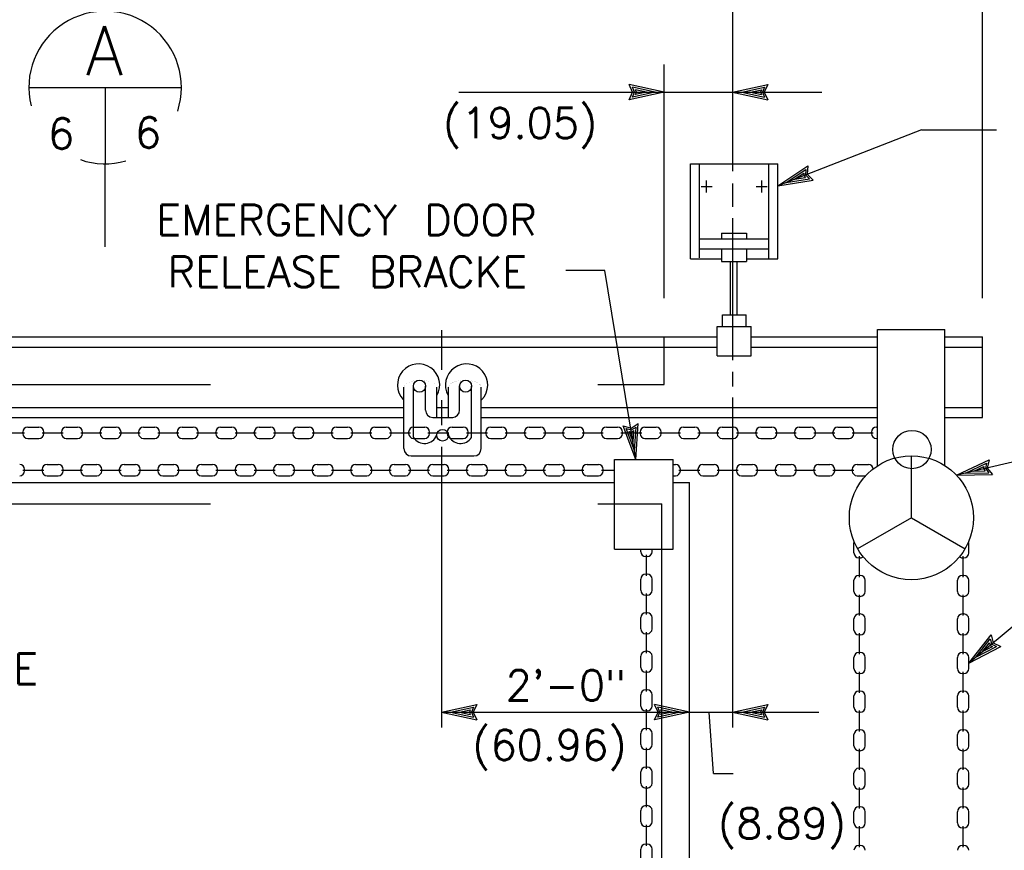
# Model space of a CAD drawing. Extents: x -23 to 2859, y -15 to 3983.
# Tile 9 of 50: x -8.28 to -4.25, y 8.09 to 11.5. Entities that reach past the tile are written whole.
import ezdxf
from ezdxf.enums import TextEntityAlignment as Align

# ---------------------------------------------------------------- set-up
doc = ezdxf.new("R2010")
doc.units = 0
doc.header["$LTSCALE"] = 25.4
doc.header["$MEASUREMENT"] = 0
doc.linetypes.add('HIDDEN2', pattern=[0.1875, 0.125, -0.0625])
doc.layers.get('0').update_dxf_attribs({"linetype": 'CONTINUOUS'})
doc.layers.add('PAN_RS', color=7, linetype='CONTINUOUS')
doc.layers.add('PAN_TS', color=7, linetype='CONTINUOUS')
doc.styles.add('TXT_SHX', font='txt.shx')

# ---------------------------------------------------------------- blocks, each defined once
blk = doc.blocks.new('LT3')
at = {"layer": 'PAN_TS', "color": 24, "linetype": 'CONTINUOUS'}
for p, q in [((0, 0), (-0.0015, 0.000325)), ((-0.00135, 0), (-0.0015, 0.000325)), ((0, 0), (-0.0015, -0.000325)), ((-0.0015, -0.000325), (-0.00135, 0)), ((-0.000387, 0), (-0.001362, 0.000212)), ((-0.001275, 0), (-0.001362, 0.000212)), ((-0.000387, 0), (-0.001362, -0.000212)), ((-0.001362, -0.000212), (-0.001275, 0)), ((-0.000763, 0), (-0.001225, 0.0001)), ((-0.001187, 0), (-0.001225, 0.0001)), ((-0.000763, 0), (-0.001225, -0.0001)), ((-0.001225, -0.0001), (-0.001187, 0))]:
    blk.add_line(p, q, dxfattribs=at)

msp = doc.modelspace()

# ---------------------------------------------------------------- linework, layer by layer
at = {"color": 7, "linetype": 'CONTINUOUS'}
for p, q in [((-5.8848, 10.4682), (-6.044, 10.4682)), ((-5.7573, 9.6949), (-5.8848, 10.4682))]:
    msp.add_line(p, q, dxfattribs=at)
at = {"layer": 'PAN_RS', "color": 7, "linetype": 'CONTINUOUS'}
for p, q in [((-8.2433, 11.2181), (-7.6193, 11.2181)), ((-7.9313, 11.2181), (-7.9313, 10.9061)), ((-7.9313, 10.5661), (-7.9313, 10.9061))]:
    msp.add_line(p, q, dxfattribs=at)
for start, end in [(341.9698, 193.8121), (251.0405, 285.7467)]:
    msp.add_arc((-7.9313, 11.2181), 0.3125, start, end, dxfattribs=at)
at = {"layer": 'PAN_TS', "color": 7, "linetype": 'CONTINUOUS'}
for p, q in [((-5.3613, 12.1029), (-5.3613, 10.8759)), ((-4.3383, 10.3559), (-4.3383, 12.1029)), ((-5.6413, 10.3559), (-5.6413, 11.3129)), ((-6.4826, 11.1989), (-5.6413, 11.1989)), ((-5.6413, 11.1989), (-5.3613, 11.1989)), ((-5.3613, 11.1989), (-4.9963, 11.1989)), ((-4.5883, 11.0449), (-5.1763, 10.8159)), ((-4.5883, 11.0449), (-4.2803, 11.0449)), ((-5.5343, 10.5169), (-5.5343, 10.9049)), ((-5.5343, 10.9049), (-5.1763, 10.9049)), ((-5.4973, 10.5199), (-5.4973, 10.9049)), ((-5.2133, 10.5169), (-5.2133, 10.9049)), ((-5.1763, 10.5169), (-5.1763, 10.9049)), ((-5.4903, 10.8129), (-5.4453, 10.8129)), ((-5.4683, 10.7879), (-5.4683, 10.8369)), ((-5.3613, 10.8249), (-5.3613, 10.7299)), ((-5.2643, 10.8129), (-5.2193, 10.8129)), ((-5.2423, 10.7879), (-5.2423, 10.8369)), ((-5.3613, 10.6829), (-5.3613, 10.1009)), ((-5.4063, 10.6219), (-5.3043, 10.6219)), ((-5.4063, 10.6219), (-5.4063, 10.5989)), ((-5.3043, 10.6219), (-5.3043, 10.5989)), ((-5.4973, 10.5989), (-5.2133, 10.5989)), ((-5.4953, 10.5569), (-5.2133, 10.5569)), ((-5.4063, 10.5569), (-5.4063, 10.5059)), ((-5.3043, 10.5569), (-5.3043, 10.5059)), ((-5.5343, 10.5169), (-5.4063, 10.5169)), ((-5.4063, 10.5059), (-5.3043, 10.5059)), ((-5.3703, 10.2869), (-5.3703, 10.5059)), ((-5.3423, 10.2869), (-5.3423, 10.5059)), ((-5.3063, 10.5169), (-5.1763, 10.5169)), ((-5.4023, 10.2399), (-5.4023, 10.2869)), ((-5.4023, 10.2869), (-5.3053, 10.2869)), ((-5.3053, 10.2399), (-5.3053, 10.2869)), ((-6.5533, 10.2239), (-6.5533, 10.0619)), ((-5.4253, 10.1189), (-5.4253, 10.2399)), ((-5.4253, 10.2399), (-5.2853, 10.2399)), ((-5.2853, 10.1189), (-5.2853, 10.2399)), ((-4.7683, 9.6659), (-4.7683, 10.2269)), ((-4.7683, 10.2269), (-4.4923, 10.2269)), ((-4.4923, 9.6699), (-4.4923, 10.2269)), ((-10.9253, 10.1969), (-5.4243, 10.1969)), ((-5.2853, 10.1969), (-4.7703, 10.1969)), ((-4.4903, 10.1969), (-4.3383, 10.1969)), ((-4.3383, 9.8659), (-4.3383, 10.1969)), ((-10.9253, 10.1549), (-5.4273, 10.1549)), ((-5.2873, 10.1549), (-4.7713, 10.1549)), ((-4.4903, 10.1549), (-4.3383, 10.1549)), ((-5.4253, 10.1189), (-5.2853, 10.1189)), ((-5.3613, 10.0529), (-5.3613, 9.9929)), ((-6.7073, 9.7389), (-6.7073, 9.9909)), ((-6.6683, 9.7849), (-6.6683, 9.9949)), ((-6.6193, 9.8969), (-6.6193, 9.9949)), ((-6.5733, 9.8669), (-6.5733, 9.9909)), ((-6.5253, 9.8669), (-6.5253, 9.9909)), ((-6.4793, 9.8969), (-6.4793, 9.9949)), ((-6.4303, 9.7849), (-6.4303, 9.9949)), ((-6.3913, 9.7389), (-6.3913, 9.9909)), ((-6.7103, 9.9399), (-6.7073, 9.9379)), ((-6.5533, 9.9369), (-6.5533, 9.8349)), ((-6.3883, 9.9399), (-6.3913, 9.9379)), ((-5.3613, 9.9489), (-5.3613, 8.5969)), ((-9.7473, 9.9079), (-6.7083, 9.9079)), ((-6.5733, 9.9079), (-6.5253, 9.9079)), ((-6.3883, 9.9079), (-4.7703, 9.9079)), ((-4.4903, 9.9079), (-4.3383, 9.9079)), ((-9.7473, 9.8659), (-6.7083, 9.8659)), ((-6.5893, 9.8669), (-6.5073, 9.8669)), ((-6.3913, 9.8659), (-4.7703, 9.8659)), ((-4.4953, 9.8659), (-4.3383, 9.8659)), ((-8.3473, 9.8039), (-8.2613, 9.8039)), ((-8.2683, 9.8009), (-8.2683, 9.8069)), ((-8.2483, 9.8269), (-8.2023, 9.8269)), ((-8.1893, 9.8039), (-8.1033, 9.8039)), ((-8.1823, 9.8009), (-8.1823, 9.8069)), ((-8.1103, 9.8009), (-8.1103, 9.8069)), ((-8.0903, 9.8269), (-8.0443, 9.8269)), ((-8.0313, 9.8039), (-7.9453, 9.8039)), ((-8.0243, 9.8009), (-8.0243, 9.8069)), ((-7.9523, 9.8009), (-7.9523, 9.8069)), ((-7.9323, 9.8269), (-7.8863, 9.8269)), ((-7.8733, 9.8039), (-7.7873, 9.8039)), ((-7.8663, 9.8009), (-7.8663, 9.8069)), ((-7.7943, 9.8009), (-7.7943, 9.8069)), ((-7.7743, 9.8269), (-7.7283, 9.8269)), ((-7.7153, 9.8039), (-7.6293, 9.8039)), ((-7.7083, 9.8009), (-7.7083, 9.8069)), ((-7.6363, 9.8009), (-7.6363, 9.8069)), ((-7.6163, 9.8269), (-7.5703, 9.8269)), ((-7.5573, 9.8039), (-7.4713, 9.8039)), ((-7.5503, 9.8009), (-7.5503, 9.8069)), ((-7.4783, 9.8009), (-7.4783, 9.8069)), ((-7.4583, 9.8269), (-7.4123, 9.8269)), ((-7.3993, 9.8039), (-7.3133, 9.8039)), ((-7.3923, 9.8009), (-7.3923, 9.8069)), ((-7.3203, 9.8009), (-7.3203, 9.8069)), ((-7.3003, 9.8269), (-7.2543, 9.8269)), ((-7.2413, 9.8039), (-7.1553, 9.8039)), ((-7.2343, 9.8009), (-7.2343, 9.8069)), ((-7.1623, 9.8009), (-7.1623, 9.8069)), ((-7.1423, 9.8269), (-7.0963, 9.8269)), ((-7.0833, 9.8039), (-6.9973, 9.8039)), ((-7.0763, 9.8009), (-7.0763, 9.8069)), ((-7.0043, 9.8009), (-7.0043, 9.8069)), ((-6.9843, 9.8269), (-6.9383, 9.8269)), ((-6.9253, 9.8039), (-6.8393, 9.8039)), ((-6.9183, 9.8009), (-6.9183, 9.8069)), ((-6.8463, 9.8009), (-6.8463, 9.8069)), ((-6.8263, 9.8269), (-6.7803, 9.8269)), ((-6.7673, 9.8039), (-6.6813, 9.8039)), ((-6.7603, 9.8009), (-6.7603, 9.8069)), ((-6.6883, 9.8009), (-6.6883, 9.8069)), ((-6.6683, 9.8269), (-6.6223, 9.8269)), ((-6.6093, 9.8039), (-6.5233, 9.8039)), ((-6.6023, 9.8009), (-6.6023, 9.8069)), ((-6.5303, 9.8009), (-6.5303, 9.8069)), ((-6.5103, 9.8269), (-6.4643, 9.8269)), ((-6.4513, 9.8039), (-6.3653, 9.8039)), ((-6.4443, 9.8009), (-6.4443, 9.8069)), ((-6.3723, 9.8009), (-6.3723, 9.8069)), ((-6.3523, 9.8269), (-6.3063, 9.8269)), ((-6.2933, 9.8039), (-6.2073, 9.8039)), ((-6.2863, 9.8009), (-6.2863, 9.8069)), ((-6.2143, 9.8009), (-6.2143, 9.8069)), ((-6.1943, 9.8269), (-6.1483, 9.8269)), ((-6.1353, 9.8039), (-6.0493, 9.8039)), ((-6.1283, 9.8009), (-6.1283, 9.8069)), ((-6.0563, 9.8009), (-6.0563, 9.8069)), ((-6.0363, 9.8269), (-5.9903, 9.8269)), ((-5.9773, 9.8039), (-5.8913, 9.8039)), ((-5.9703, 9.8009), (-5.9703, 9.8069)), ((-5.8983, 9.8009), (-5.8983, 9.8069)), ((-5.8783, 9.8269), (-5.8323, 9.8269)), ((-5.8193, 9.8039), (-5.7333, 9.8039)), ((-5.8123, 9.8009), (-5.8123, 9.8069)), ((-5.7403, 9.8009), (-5.7403, 9.8069)), ((-5.7203, 9.8269), (-5.6743, 9.8269)), ((-5.6613, 9.8039), (-5.5753, 9.8039)), ((-5.6543, 9.8009), (-5.6543, 9.8069)), ((-5.5823, 9.8009), (-5.5823, 9.8069)), ((-5.5623, 9.8269), (-5.5163, 9.8269)), ((-5.5033, 9.8039), (-5.4173, 9.8039)), ((-5.4963, 9.8009), (-5.4963, 9.8069)), ((-5.4243, 9.8009), (-5.4243, 9.8069)), ((-5.4043, 9.8269), (-5.3583, 9.8269)), ((-5.3453, 9.8039), (-5.2593, 9.8039)), ((-5.3383, 9.8009), (-5.3383, 9.8069)), ((-5.2663, 9.8009), (-5.2663, 9.8069)), ((-5.2463, 9.8269), (-5.2003, 9.8269)), ((-5.1873, 9.8039), (-5.1013, 9.8039)), ((-5.1803, 9.8009), (-5.1803, 9.8069)), ((-5.1083, 9.8009), (-5.1083, 9.8069)), ((-5.0883, 9.8269), (-5.0423, 9.8269)), ((-5.0293, 9.8039), (-4.9433, 9.8039)), ((-5.0223, 9.8009), (-5.0223, 9.8069)), ((-4.9503, 9.8009), (-4.9503, 9.8069)), ((-4.9303, 9.8269), (-4.8843, 9.8269)), ((-4.8713, 9.8039), (-4.7853, 9.8039)), ((-4.8643, 9.8009), (-4.8643, 9.8069)), ((-4.7923, 9.8009), (-4.7923, 9.8069)), ((-4.7723, 9.8269), (-4.7713, 9.8269)), ((-8.2483, 9.7809), (-8.2023, 9.7809)), ((-8.0903, 9.7809), (-8.0443, 9.7809)), ((-7.9323, 9.7809), (-7.8863, 9.7809)), ((-7.7743, 9.7809), (-7.7283, 9.7809)), ((-7.6163, 9.7809), (-7.5703, 9.7809)), ((-7.4583, 9.7809), (-7.4123, 9.7809)), ((-7.3003, 9.7809), (-7.2543, 9.7809)), ((-7.1423, 9.7809), (-7.0963, 9.7809)), ((-6.9843, 9.7809), (-6.9383, 9.7809)), ((-6.8263, 9.7809), (-6.7803, 9.7809)), ((-6.6683, 9.7809), (-6.6223, 9.7809)), ((-6.5103, 9.7809), (-6.4643, 9.7809)), ((-6.3523, 9.7809), (-6.3063, 9.7809)), ((-6.1943, 9.7809), (-6.1483, 9.7809)), ((-6.0363, 9.7809), (-5.9903, 9.7809)), ((-5.8783, 9.7809), (-5.8323, 9.7809)), ((-5.7203, 9.7809), (-5.6743, 9.7809)), ((-5.5623, 9.7809), (-5.5163, 9.7809)), ((-5.4043, 9.7809), (-5.3583, 9.7809)), ((-5.2463, 9.7809), (-5.2003, 9.7809)), ((-5.0883, 9.7809), (-5.0423, 9.7809)), ((-4.9303, 9.7809), (-4.8843, 9.7809)), ((-4.7723, 9.7809), (-4.7703, 9.7809)), ((-6.5533, 9.7469), (-6.5533, 8.5969)), ((-6.6773, 9.7089), (-6.4213, 9.7089)), ((-5.8453, 9.3269), (-5.8453, 9.6949)), ((-5.8453, 9.6949), (-5.6043, 9.6949)), ((-5.6043, 9.3269), (-5.6043, 9.6949)), ((-4.6293, 9.4559), (-4.6293, 9.7099)), ((-4.1343, 9.7029), (-4.4443, 9.6299)), ((-8.2683, 9.6509), (-8.1823, 9.6509)), ((-8.2613, 9.6479), (-8.2613, 9.6539)), ((-8.1893, 9.6479), (-8.1893, 9.6539)), ((-8.1693, 9.6739), (-8.1233, 9.6739)), ((-8.1103, 9.6509), (-8.0243, 9.6509)), ((-8.1033, 9.6479), (-8.1033, 9.6539)), ((-8.0313, 9.6479), (-8.0313, 9.6539)), ((-8.0113, 9.6739), (-7.9653, 9.6739)), ((-7.9523, 9.6509), (-7.8663, 9.6509)), ((-7.9453, 9.6479), (-7.9453, 9.6539)), ((-7.8733, 9.6479), (-7.8733, 9.6539)), ((-7.8533, 9.6739), (-7.8073, 9.6739)), ((-7.7943, 9.6509), (-7.7083, 9.6509)), ((-7.7873, 9.6479), (-7.7873, 9.6539)), ((-7.7153, 9.6479), (-7.7153, 9.6539)), ((-7.6953, 9.6739), (-7.6493, 9.6739)), ((-7.6363, 9.6509), (-7.5503, 9.6509)), ((-7.6293, 9.6479), (-7.6293, 9.6539)), ((-7.5573, 9.6479), (-7.5573, 9.6539)), ((-7.5373, 9.6739), (-7.4913, 9.6739)), ((-7.4783, 9.6509), (-7.3923, 9.6509)), ((-7.4713, 9.6479), (-7.4713, 9.6539)), ((-7.3993, 9.6479), (-7.3993, 9.6539)), ((-7.3793, 9.6739), (-7.3333, 9.6739)), ((-7.3203, 9.6509), (-7.2343, 9.6509)), ((-7.3133, 9.6479), (-7.3133, 9.6539)), ((-7.2413, 9.6479), (-7.2413, 9.6539)), ((-7.2213, 9.6739), (-7.1753, 9.6739)), ((-7.1623, 9.6509), (-7.0763, 9.6509)), ((-7.1553, 9.6479), (-7.1553, 9.6539)), ((-7.0833, 9.6479), (-7.0833, 9.6539)), ((-7.0633, 9.6739), (-7.0173, 9.6739)), ((-7.0043, 9.6509), (-6.9183, 9.6509)), ((-6.9973, 9.6479), (-6.9973, 9.6539)), ((-6.9253, 9.6479), (-6.9253, 9.6539)), ((-6.9053, 9.6739), (-6.8593, 9.6739)), ((-6.8463, 9.6509), (-6.7603, 9.6509)), ((-6.8393, 9.6479), (-6.8393, 9.6539)), ((-6.7673, 9.6479), (-6.7673, 9.6539)), ((-6.7473, 9.6739), (-6.7013, 9.6739)), ((-6.6883, 9.6509), (-6.6023, 9.6509)), ((-6.6813, 9.6479), (-6.6813, 9.6539)), ((-6.6093, 9.6479), (-6.6093, 9.6539)), ((-6.5893, 9.6739), (-6.5433, 9.6739)), ((-6.5303, 9.6509), (-6.4443, 9.6509)), ((-6.5233, 9.6479), (-6.5233, 9.6539)), ((-6.4513, 9.6479), (-6.4513, 9.6539)), ((-6.4313, 9.6739), (-6.3853, 9.6739)), ((-6.3723, 9.6509), (-6.2863, 9.6509)), ((-6.3653, 9.6479), (-6.3653, 9.6539)), ((-6.2933, 9.6479), (-6.2933, 9.6539)), ((-6.2733, 9.6739), (-6.2273, 9.6739)), ((-6.2143, 9.6509), (-6.1283, 9.6509)), ((-6.2073, 9.6479), (-6.2073, 9.6539)), ((-6.1353, 9.6479), (-6.1353, 9.6539)), ((-6.1153, 9.6739), (-6.0693, 9.6739)), ((-6.0563, 9.6509), (-5.9703, 9.6509)), ((-6.0493, 9.6479), (-6.0493, 9.6539)), ((-5.9773, 9.6479), (-5.9773, 9.6539)), ((-5.9573, 9.6739), (-5.9113, 9.6739)), ((-5.8983, 9.6509), (-5.8453, 9.6509)), ((-5.8913, 9.6479), (-5.8913, 9.6539)), ((-5.6053, 9.6739), (-5.5953, 9.6739)), ((-5.5823, 9.6509), (-5.4963, 9.6509)), ((-5.5753, 9.6479), (-5.5753, 9.6539)), ((-5.5033, 9.6479), (-5.5033, 9.6539)), ((-5.4833, 9.6739), (-5.4373, 9.6739)), ((-5.4243, 9.6509), (-5.3383, 9.6509)), ((-5.4173, 9.6479), (-5.4173, 9.6539)), ((-5.3453, 9.6479), (-5.3453, 9.6539)), ((-5.3253, 9.6739), (-5.2793, 9.6739)), ((-5.2663, 9.6509), (-5.1803, 9.6509)), ((-5.2593, 9.6479), (-5.2593, 9.6539)), ((-5.1873, 9.6479), (-5.1873, 9.6539)), ((-5.1673, 9.6739), (-5.1213, 9.6739)), ((-5.1083, 9.6509), (-5.0223, 9.6509)), ((-5.1013, 9.6479), (-5.1013, 9.6539)), ((-5.0293, 9.6479), (-5.0293, 9.6539)), ((-5.0093, 9.6739), (-4.9633, 9.6739)), ((-4.9503, 9.6509), (-4.8643, 9.6509)), ((-4.9433, 9.6479), (-4.9433, 9.6539)), ((-4.8713, 9.6479), (-4.8713, 9.6539)), ((-4.8513, 9.6739), (-4.8053, 9.6739)), ((-11.8633, 9.5999), (-5.8453, 9.5999)), ((-8.1693, 9.6279), (-8.1233, 9.6279)), ((-8.0113, 9.6279), (-7.9653, 9.6279)), ((-7.8533, 9.6279), (-7.8073, 9.6279)), ((-7.6953, 9.6279), (-7.6493, 9.6279)), ((-7.5373, 9.6279), (-7.4913, 9.6279)), ((-7.3793, 9.6279), (-7.3333, 9.6279)), ((-7.2213, 9.6279), (-7.1753, 9.6279)), ((-7.0633, 9.6279), (-7.0173, 9.6279)), ((-6.9053, 9.6279), (-6.8593, 9.6279)), ((-6.7473, 9.6279), (-6.7013, 9.6279)), ((-6.5893, 9.6279), (-6.5433, 9.6279)), ((-6.4313, 9.6279), (-6.3853, 9.6279)), ((-6.2733, 9.6279), (-6.2273, 9.6279)), ((-6.1153, 9.6279), (-6.0693, 9.6279)), ((-5.9573, 9.6279), (-5.9113, 9.6279)), ((-5.6053, 9.5999), (-5.5373, 9.5999)), ((-5.6033, 9.6279), (-5.5953, 9.6279)), ((-5.5373, 5.8329), (-5.5373, 9.5999)), ((-5.4833, 9.6279), (-5.4373, 9.6279)), ((-5.3253, 9.6279), (-5.2793, 9.6279)), ((-5.1673, 9.6279), (-5.1213, 9.6279)), ((-5.0093, 9.6279), (-4.9633, 9.6279)), ((-4.8513, 9.6279), (-4.8203, 9.6279)), ((-5.8463, 9.5129), (-5.6513, 9.5129)), ((-5.6513, 9.3269), (-5.6513, 9.5129)), ((-4.6293, 9.4559), (-4.8493, 9.3289)), ((-4.6293, 9.4559), (-4.4093, 9.3289)), ((-5.8453, 9.3269), (-5.6043, 9.3269)), ((-5.7373, 9.3169), (-5.7373, 9.3269)), ((-5.6913, 9.3169), (-5.6913, 9.3269)), ((-4.8643, 9.3119), (-4.8643, 9.3549)), ((-4.3943, 9.3119), (-4.3943, 9.3549)), ((-5.7113, 9.2969), (-5.7173, 9.2969)), ((-5.7143, 9.2179), (-5.7143, 9.3039)), ((-4.8383, 9.2919), (-4.8443, 9.2919)), ((-4.8413, 9.2129), (-4.8413, 9.2989)), ((-4.4203, 9.2919), (-4.4143, 9.2919)), ((-4.4173, 9.2129), (-4.4173, 9.2989)), ((-5.7373, 9.1589), (-5.7373, 9.2049)), ((-5.7113, 9.2249), (-5.7173, 9.2249)), ((-5.6913, 9.1589), (-5.6913, 9.2049)), ((-4.8643, 9.1539), (-4.8643, 9.1999)), ((-4.8383, 9.2199), (-4.8443, 9.2199)), ((-4.8183, 9.1539), (-4.8183, 9.1999)), ((-4.4403, 9.1539), (-4.4403, 9.1999)), ((-4.4203, 9.2199), (-4.4143, 9.2199)), ((-4.3943, 9.1539), (-4.3943, 9.1999)), ((-5.7113, 9.1389), (-5.7173, 9.1389)), ((-5.7143, 9.0599), (-5.7143, 9.1459)), ((-4.8383, 9.1339), (-4.8443, 9.1339)), ((-4.8413, 9.0549), (-4.8413, 9.1409)), ((-4.4203, 9.1339), (-4.4143, 9.1339)), ((-4.4173, 9.0549), (-4.4173, 9.1409)), ((-5.7373, 9.0009), (-5.7373, 9.0469)), ((-5.7113, 9.0669), (-5.7173, 9.0669)), ((-5.6913, 9.0009), (-5.6913, 9.0469)), ((-4.8643, 8.9959), (-4.8643, 9.0419)), ((-4.8383, 9.0619), (-4.8443, 9.0619)), ((-4.8183, 8.9959), (-4.8183, 9.0419)), ((-4.4403, 8.9959), (-4.4403, 9.0419)), ((-4.4203, 9.0619), (-4.4143, 9.0619)), ((-4.1683, 9.0469), (-4.3943, 8.8609)), ((-4.3943, 8.9959), (-4.3943, 9.0419)), ((-5.7113, 8.9809), (-5.7173, 8.9809)), ((-5.7143, 8.9019), (-5.7143, 8.9879)), ((-4.8383, 8.9759), (-4.8443, 8.9759)), ((-4.8413, 8.8969), (-4.8413, 8.9829)), ((-4.4203, 8.9759), (-4.4143, 8.9759)), ((-4.4173, 8.8969), (-4.4173, 8.9829)), ((-5.7373, 8.8429), (-5.7373, 8.8889)), ((-5.7113, 8.9089), (-5.7173, 8.9089)), ((-5.6913, 8.8429), (-5.6913, 8.8889)), ((-4.8643, 8.8379), (-4.8643, 8.8839)), ((-4.8383, 8.9039), (-4.8443, 8.9039)), ((-4.8183, 8.8379), (-4.8183, 8.8839)), ((-4.4403, 8.8379), (-4.4403, 8.8839)), ((-4.4203, 8.9039), (-4.4143, 8.9039)), ((-4.3943, 8.8379), (-4.3943, 8.8839)), ((-5.7113, 8.8229), (-5.7173, 8.8229)), ((-5.7143, 8.7439), (-5.7143, 8.8299)), ((-4.8383, 8.8179), (-4.8443, 8.8179)), ((-4.8413, 8.7389), (-4.8413, 8.8249)), ((-4.4203, 8.8179), (-4.4143, 8.8179)), ((-4.4173, 8.7389), (-4.4173, 8.8249)), ((-5.7113, 8.7509), (-5.7173, 8.7509)), ((-5.7373, 8.6849), (-5.7373, 8.7309)), ((-5.6913, 8.6849), (-5.6913, 8.7309)), ((-4.8643, 8.6799), (-4.8643, 8.7259)), ((-4.8383, 8.7459), (-4.8443, 8.7459)), ((-4.8183, 8.6799), (-4.8183, 8.7259)), ((-4.4403, 8.6799), (-4.4403, 8.7259)), ((-4.4203, 8.7459), (-4.4143, 8.7459)), ((-4.3943, 8.6799), (-4.3943, 8.7259)), ((-5.7143, 8.5859), (-5.7143, 8.6719)), ((-6.5533, 8.6599), (-5.5373, 8.6599)), ((-5.7113, 8.6649), (-5.7173, 8.6649)), ((-5.5373, 8.6599), (-5.3613, 8.6599)), ((-5.4403, 8.4079), (-5.4573, 8.6599)), ((-5.3613, 8.6599), (-5.0083, 8.6599)), ((-4.8383, 8.6599), (-4.8443, 8.6599)), ((-4.8413, 8.5809), (-4.8413, 8.6669)), ((-4.4203, 8.6599), (-4.4143, 8.6599)), ((-4.4173, 8.5809), (-4.4173, 8.6669)), ((-5.7113, 8.5929), (-5.7173, 8.5929)), ((-5.7373, 8.5269), (-5.7373, 8.5729)), ((-5.6913, 8.5269), (-5.6913, 8.5729)), ((-4.8643, 8.5219), (-4.8643, 8.5679)), ((-4.8383, 8.5879), (-4.8443, 8.5879)), ((-4.8183, 8.5219), (-4.8183, 8.5679)), ((-4.4403, 8.5219), (-4.4403, 8.5679)), ((-4.4203, 8.5879), (-4.4143, 8.5879)), ((-4.3943, 8.5219), (-4.3943, 8.5679)), ((-5.7143, 8.4279), (-5.7143, 8.5139)), ((-5.7113, 8.5069), (-5.7173, 8.5069)), ((-4.8383, 8.5019), (-4.8443, 8.5019)), ((-4.8413, 8.4229), (-4.8413, 8.5089)), ((-4.4203, 8.5019), (-4.4143, 8.5019)), ((-4.4173, 8.4229), (-4.4173, 8.5089)), ((-5.7113, 8.4349), (-5.7173, 8.4349)), ((-4.8383, 8.4299), (-4.8443, 8.4299)), ((-4.4203, 8.4299), (-4.4143, 8.4299)), ((-5.7373, 8.3689), (-5.7373, 8.4149)), ((-5.6913, 8.3689), (-5.6913, 8.4149)), ((-5.4403, 8.4079), (-5.3593, 8.4079)), ((-4.8643, 8.3639), (-4.8643, 8.4099)), ((-4.8183, 8.3639), (-4.8183, 8.4099)), ((-4.4403, 8.3639), (-4.4403, 8.4099)), ((-4.3943, 8.3639), (-4.3943, 8.4099)), ((-5.7113, 8.3489), (-5.7173, 8.3489)), ((-5.7143, 8.2699), (-5.7143, 8.3559)), ((-4.8413, 8.2649), (-4.8413, 8.3509)), ((-4.4173, 8.2649), (-4.4173, 8.3509)), ((-4.8383, 8.3439), (-4.8443, 8.3439)), ((-4.4203, 8.3439), (-4.4143, 8.3439)), ((-5.7113, 8.2769), (-5.7173, 8.2769)), ((-4.8383, 8.2719), (-4.8443, 8.2719)), ((-4.4203, 8.2719), (-4.4143, 8.2719)), ((-5.7373, 8.2109), (-5.7373, 8.2569)), ((-5.6913, 8.2109), (-5.6913, 8.2569)), ((-4.8643, 8.2059), (-4.8643, 8.2519)), ((-4.8183, 8.2059), (-4.8183, 8.2519)), ((-4.4403, 8.2059), (-4.4403, 8.2519)), ((-4.3943, 8.2059), (-4.3943, 8.2519)), ((-5.7113, 8.1909), (-5.7173, 8.1909)), ((-5.7143, 8.1119), (-5.7143, 8.1979)), ((-4.8413, 8.1069), (-4.8413, 8.1929)), ((-4.4173, 8.1069), (-4.4173, 8.1929)), ((-4.8383, 8.1859), (-4.8443, 8.1859)), ((-4.4203, 8.1859), (-4.4143, 8.1859)), ((-5.7113, 8.1189), (-5.7173, 8.1189)), ((-4.8383, 8.1139), (-4.8443, 8.1139)), ((-4.4203, 8.1139), (-4.4143, 8.1139)), ((-5.7373, 8.0529), (-5.7373, 8.0989)), ((-5.6913, 8.0529), (-5.6913, 8.0989))]:
    msp.add_line(p, q, dxfattribs=at)
at = {"layer": 'PAN_TS', "color": 7, "linetype": 'HIDDEN2'}
for p, q in [((-5.6413, 10.0019), (-5.6413, 10.1969)), ((-10.6753, 10.0019), (-5.6413, 10.0019)), ((-10.6753, 9.5129), (-5.8463, 9.5129)), ((-5.6513, 7.0099), (-5.6513, 9.3259))]:
    msp.add_line(p, q, dxfattribs=at)
at = {"layer": 'PAN_TS', "color": 7, "linetype": 'CONTINUOUS', "const_width": 0.00025}
for points in [[(-6.5733, 9.9909, 0.111343), (-6.5745, 9.9963, 0.084328), (-6.5784, 10.0016, 0.057817), (-6.5846, 10.0064, 0.040832), (-6.5929, 10.0107, 0.03094), (-6.603, 10.0142, 0.02527), (-6.6146, 10.0168, 0.022159), (-6.6272, 10.0184, 0.020774), (-6.6403, 10.0189, 0.020774), (-6.6533, 10.0184, 0.022159), (-6.6659, 10.0168, 0.02527), (-6.6775, 10.0142, 0.03094), (-6.6876, 10.0107, 0.040832), (-6.696, 10.0064, 0.057817), (-6.7022, 10.0016, 0.084328), (-6.706, 9.9963, 0.111343), (-6.7073, 9.9909, 0.111343)], [(-6.5253, 9.9909, -0.111343), (-6.524, 9.9963, -0.084328), (-6.5202, 10.0016, -0.057817), (-6.514, 10.0064, -0.040832), (-6.5056, 10.0107, -0.03094), (-6.4955, 10.0142, -0.02527), (-6.4839, 10.0168, -0.022159), (-6.4713, 10.0184, -0.020774), (-6.4583, 10.0189, -0.020774), (-6.4452, 10.0184, -0.022159), (-6.4326, 10.0168, -0.02527), (-6.421, 10.0142, -0.03094), (-6.4109, 10.0107, -0.040832), (-6.4026, 10.0064, -0.057817), (-6.3964, 10.0016, -0.084328), (-6.3925, 9.9963, -0.111343), (-6.3913, 9.9909, -0.111343)]]:
    msp.add_lwpolyline(points, format="xyb", dxfattribs=at)
at = {"layer": 'PAN_TS', "color": 7, "linetype": 'CONTINUOUS'}
for centre, radius in [((-6.6438, 9.9949), 0.0245), ((-6.4548, 9.9949), 0.0245), ((-6.5493, 9.7939), 0.024), ((-4.6268, 9.7354), 0.0785), ((-4.6293, 9.4559), 0.254)]:
    msp.add_circle(centre, radius, dxfattribs=at)
for centre, radius, start, end in [((-6.6476, 9.9996), 0.0866, 330.4501, 223.5955), ((-6.451, 9.9996), 0.0866, 316.4045, 209.5499), ((-6.5893, 9.8969), 0.03, 180, 270), ((-6.5093, 9.8969), 0.03, 270, 360), ((-8.2483, 9.8069), 0.02, 90, 180), ((-8.2483, 9.8009), 0.02, 180, 270), ((-8.2023, 9.8069), 0.02, 0, 90), ((-8.2023, 9.8009), 0.02, 270, 360), ((-8.0903, 9.8069), 0.02, 90, 180), ((-8.0903, 9.8009), 0.02, 180, 270), ((-8.0443, 9.8069), 0.02, 0, 90), ((-8.0443, 9.8009), 0.02, 270, 360), ((-7.9323, 9.8069), 0.02, 90, 180), ((-7.9323, 9.8009), 0.02, 180, 270), ((-7.8863, 9.8069), 0.02, 0, 90), ((-7.8863, 9.8009), 0.02, 270, 360), ((-7.7743, 9.8069), 0.02, 90, 180), ((-7.7743, 9.8009), 0.02, 180, 270), ((-7.7283, 9.8069), 0.02, 0, 90), ((-7.7283, 9.8009), 0.02, 270, 360), ((-7.6163, 9.8069), 0.02, 90, 180), ((-7.6163, 9.8009), 0.02, 180, 270), ((-7.5703, 9.8069), 0.02, 0, 90), ((-7.5703, 9.8009), 0.02, 270, 360), ((-7.4583, 9.8069), 0.02, 90, 180), ((-7.4583, 9.8009), 0.02, 180, 270), ((-7.4123, 9.8069), 0.02, 0, 90), ((-7.4123, 9.8009), 0.02, 270, 360), ((-7.3003, 9.8069), 0.02, 90, 180), ((-7.3003, 9.8009), 0.02, 180, 270), ((-7.2543, 9.8069), 0.02, 0, 90), ((-7.2543, 9.8009), 0.02, 270, 360), ((-7.1423, 9.8069), 0.02, 90, 180), ((-7.1423, 9.8009), 0.02, 180, 270), ((-7.0963, 9.8069), 0.02, 0, 90), ((-7.0963, 9.8009), 0.02, 270, 360), ((-6.9843, 9.8069), 0.02, 90, 180), ((-6.9843, 9.8009), 0.02, 180, 270), ((-6.9383, 9.8069), 0.02, 0, 90), ((-6.9383, 9.8009), 0.02, 270, 360), ((-6.8263, 9.8069), 0.02, 90, 180), ((-6.8263, 9.8009), 0.02, 180, 270), ((-6.7803, 9.8069), 0.02, 0, 90), ((-6.7803, 9.8009), 0.02, 270, 360), ((-6.6683, 9.8069), 0.02, 90, 180), ((-6.6683, 9.8009), 0.02, 180, 270), ((-6.6223, 9.8069), 0.02, 0, 90), ((-6.6223, 9.8009), 0.02, 270, 360), ((-6.5103, 9.8069), 0.02, 90, 180), ((-6.5103, 9.8009), 0.02, 180, 270), ((-6.4643, 9.8069), 0.02, 0, 90), ((-6.4643, 9.8009), 0.02, 270, 360), ((-6.3523, 9.8069), 0.02, 90, 180), ((-6.3523, 9.8009), 0.02, 180, 270), ((-6.3063, 9.8069), 0.02, 0, 90), ((-6.3063, 9.8009), 0.02, 270, 360), ((-6.1943, 9.8069), 0.02, 90, 180), ((-6.1943, 9.8009), 0.02, 180, 270), ((-6.1483, 9.8069), 0.02, 0, 90), ((-6.1483, 9.8009), 0.02, 270, 360), ((-6.0363, 9.8069), 0.02, 90, 180), ((-6.0363, 9.8009), 0.02, 180, 270), ((-5.9903, 9.8069), 0.02, 0, 90), ((-5.9903, 9.8009), 0.02, 270, 360), ((-5.8783, 9.8069), 0.02, 90, 180), ((-5.8783, 9.8009), 0.02, 180, 270), ((-5.8323, 9.8069), 0.02, 0, 90), ((-5.8323, 9.8009), 0.02, 270, 360), ((-5.7203, 9.8069), 0.02, 90, 180), ((-5.7203, 9.8009), 0.02, 180, 270), ((-5.6743, 9.8069), 0.02, 0, 90), ((-5.6743, 9.8009), 0.02, 270, 360), ((-5.5623, 9.8069), 0.02, 90, 180), ((-5.5623, 9.8009), 0.02, 180, 270), ((-5.5163, 9.8069), 0.02, 0, 90), ((-5.5163, 9.8009), 0.02, 270, 360), ((-5.4043, 9.8069), 0.02, 90, 180), ((-5.4043, 9.8009), 0.02, 180, 270), ((-5.3583, 9.8069), 0.02, 0, 90), ((-5.3583, 9.8009), 0.02, 270, 360), ((-5.2463, 9.8069), 0.02, 90, 180), ((-5.2463, 9.8009), 0.02, 180, 270), ((-5.2003, 9.8069), 0.02, 0, 90), ((-5.2003, 9.8009), 0.02, 270, 360), ((-5.0883, 9.8069), 0.02, 90, 180), ((-5.0883, 9.8009), 0.02, 180, 270), ((-5.0423, 9.8069), 0.02, 0, 90), ((-5.0423, 9.8009), 0.02, 270, 360), ((-4.9303, 9.8069), 0.02, 90, 180), ((-4.9303, 9.8009), 0.02, 180, 270), ((-4.8843, 9.8069), 0.02, 0, 90), ((-4.8843, 9.8009), 0.02, 270, 360), ((-4.7723, 9.8069), 0.02, 90, 180), ((-4.7723, 9.8009), 0.02, 180, 270), ((-6.623, 9.8133), 0.0534, 212.1173, 338.7064), ((-6.4755, 9.8133), 0.0534, 201.2936, 327.8827), ((-6.6773, 9.7389), 0.03, 180, 270), ((-6.4213, 9.7389), 0.03, 270, 360), ((-8.2813, 9.6539), 0.02, 0, 90), ((-8.2813, 9.6479), 0.02, 270, 360), ((-8.1693, 9.6539), 0.02, 90, 180), ((-8.1693, 9.6479), 0.02, 180, 270), ((-8.1233, 9.6539), 0.02, 0, 90), ((-8.1233, 9.6479), 0.02, 270, 360), ((-8.0113, 9.6539), 0.02, 90, 180), ((-8.0113, 9.6479), 0.02, 180, 270), ((-7.9653, 9.6539), 0.02, 0, 90), ((-7.9653, 9.6479), 0.02, 270, 360), ((-7.8533, 9.6539), 0.02, 90, 180), ((-7.8533, 9.6479), 0.02, 180, 270), ((-7.8073, 9.6539), 0.02, 0, 90), ((-7.8073, 9.6479), 0.02, 270, 360), ((-7.6953, 9.6539), 0.02, 90, 180), ((-7.6953, 9.6479), 0.02, 180, 270), ((-7.6493, 9.6539), 0.02, 0, 90), ((-7.6493, 9.6479), 0.02, 270, 360), ((-7.5373, 9.6539), 0.02, 90, 180), ((-7.5373, 9.6479), 0.02, 180, 270), ((-7.4913, 9.6539), 0.02, 0, 90), ((-7.4913, 9.6479), 0.02, 270, 360), ((-7.3793, 9.6539), 0.02, 90, 180), ((-7.3793, 9.6479), 0.02, 180, 270), ((-7.3333, 9.6539), 0.02, 0, 90), ((-7.3333, 9.6479), 0.02, 270, 360), ((-7.2213, 9.6539), 0.02, 90, 180), ((-7.2213, 9.6479), 0.02, 180, 270), ((-7.1753, 9.6539), 0.02, 0, 90), ((-7.1753, 9.6479), 0.02, 270, 360), ((-7.0633, 9.6539), 0.02, 90, 180), ((-7.0633, 9.6479), 0.02, 180, 270), ((-7.0173, 9.6539), 0.02, 0, 90), ((-7.0173, 9.6479), 0.02, 270, 360), ((-6.9053, 9.6539), 0.02, 90, 180), ((-6.9053, 9.6479), 0.02, 180, 270), ((-6.8593, 9.6539), 0.02, 0, 90), ((-6.8593, 9.6479), 0.02, 270, 360), ((-6.7473, 9.6539), 0.02, 90, 180), ((-6.7473, 9.6479), 0.02, 180, 270), ((-6.7013, 9.6539), 0.02, 0, 90), ((-6.7013, 9.6479), 0.02, 270, 360), ((-6.5893, 9.6539), 0.02, 90, 180), ((-6.5893, 9.6479), 0.02, 180, 270), ((-6.5433, 9.6539), 0.02, 0, 90), ((-6.5433, 9.6479), 0.02, 270, 360), ((-6.4313, 9.6539), 0.02, 90, 180), ((-6.4313, 9.6479), 0.02, 180, 270), ((-6.3853, 9.6539), 0.02, 0, 90), ((-6.3853, 9.6479), 0.02, 270, 360), ((-6.2733, 9.6539), 0.02, 90, 180), ((-6.2733, 9.6479), 0.02, 180, 270), ((-6.2273, 9.6539), 0.02, 0, 90), ((-6.2273, 9.6479), 0.02, 270, 360), ((-6.1153, 9.6539), 0.02, 90, 180), ((-6.1153, 9.6479), 0.02, 180, 270), ((-6.0693, 9.6539), 0.02, 0, 90), ((-6.0693, 9.6479), 0.02, 270, 360), ((-5.9573, 9.6539), 0.02, 90, 180), ((-5.9573, 9.6479), 0.02, 180, 270), ((-5.9113, 9.6539), 0.02, 0, 90), ((-5.9113, 9.6479), 0.02, 270, 360), ((-5.5953, 9.6539), 0.02, 0, 90), ((-5.5953, 9.6479), 0.02, 270, 360), ((-5.4833, 9.6539), 0.02, 90, 180), ((-5.4833, 9.6479), 0.02, 180, 270), ((-5.4373, 9.6539), 0.02, 0, 90), ((-5.4373, 9.6479), 0.02, 270, 360), ((-5.3253, 9.6539), 0.02, 90, 180), ((-5.3253, 9.6479), 0.02, 180, 270), ((-5.2793, 9.6539), 0.02, 0, 90), ((-5.2793, 9.6479), 0.02, 270, 360), ((-5.1673, 9.6539), 0.02, 90, 180), ((-5.1673, 9.6479), 0.02, 180, 270), ((-5.1213, 9.6539), 0.02, 0, 90), ((-5.1213, 9.6479), 0.02, 270, 360), ((-5.0093, 9.6539), 0.02, 90, 180), ((-5.0093, 9.6479), 0.02, 180, 270), ((-4.9633, 9.6539), 0.02, 0, 90), ((-4.9633, 9.6479), 0.02, 270, 360), ((-4.8513, 9.6539), 0.02, 90, 180), ((-4.8513, 9.6479), 0.02, 180, 270), ((-4.8053, 9.6539), 0.02, 0, 90), ((-5.7173, 9.3169), 0.02, 180, 270), ((-5.7113, 9.3169), 0.02, 270, 360), ((-4.8443, 9.3119), 0.02, 180, 270), ((-4.8383, 9.3119), 0.02, 270, 305.2176), ((-4.4203, 9.3119), 0.02, 234.7824, 270), ((-4.4143, 9.3119), 0.02, 270, 360), ((-5.7173, 9.2049), 0.02, 90, 180), ((-5.7113, 9.2049), 0.02, 0, 90), ((-4.8443, 9.1999), 0.02, 90, 180), ((-4.8383, 9.1999), 0.02, 0, 90), ((-4.4203, 9.1999), 0.02, 90, 180), ((-4.4143, 9.1999), 0.02, 0, 90), ((-5.7173, 9.1589), 0.02, 180, 270), ((-5.7113, 9.1589), 0.02, 270, 360), ((-4.8443, 9.1539), 0.02, 180, 270), ((-4.8383, 9.1539), 0.02, 270, 360), ((-4.4203, 9.1539), 0.02, 180, 270), ((-4.4143, 9.1539), 0.02, 270, 360), ((-5.7173, 9.0469), 0.02, 90, 180), ((-5.7113, 9.0469), 0.02, 0, 90), ((-4.8443, 9.0419), 0.02, 90, 180), ((-4.8383, 9.0419), 0.02, 0, 90), ((-4.4203, 9.0419), 0.02, 90, 180), ((-4.4143, 9.0419), 0.02, 0, 90), ((-5.7173, 9.0009), 0.02, 180, 270), ((-5.7113, 9.0009), 0.02, 270, 360), ((-4.8443, 8.9959), 0.02, 180, 270), ((-4.8383, 8.9959), 0.02, 270, 360), ((-4.4203, 8.9959), 0.02, 180, 270), ((-4.4143, 8.9959), 0.02, 270, 360), ((-5.7173, 8.8889), 0.02, 90, 180), ((-5.7113, 8.8889), 0.02, 0, 90), ((-4.8443, 8.8839), 0.02, 90, 180), ((-4.8383, 8.8839), 0.02, 0, 90), ((-4.4203, 8.8839), 0.02, 90, 180), ((-4.4143, 8.8839), 0.02, 0, 90), ((-5.7173, 8.8429), 0.02, 180, 270), ((-5.7113, 8.8429), 0.02, 270, 360), ((-4.8443, 8.8379), 0.02, 180, 270), ((-4.8383, 8.8379), 0.02, 270, 360), ((-4.4203, 8.8379), 0.02, 180, 270), ((-4.4143, 8.8379), 0.02, 270, 360), ((-5.7173, 8.7309), 0.02, 90, 180), ((-5.7113, 8.7309), 0.02, 0, 90), ((-4.8443, 8.7259), 0.02, 90, 180), ((-4.8383, 8.7259), 0.02, 0, 90), ((-4.4203, 8.7259), 0.02, 90, 180), ((-4.4143, 8.7259), 0.02, 0, 90), ((-5.7173, 8.6849), 0.02, 180, 270), ((-5.7113, 8.6849), 0.02, 270, 360), ((-4.8443, 8.6799), 0.02, 180, 270), ((-4.8383, 8.6799), 0.02, 270, 360), ((-4.4203, 8.6799), 0.02, 180, 270), ((-4.4143, 8.6799), 0.02, 270, 360), ((-5.7173, 8.5729), 0.02, 90, 180), ((-5.7113, 8.5729), 0.02, 0, 90), ((-4.8443, 8.5679), 0.02, 90, 180), ((-4.8383, 8.5679), 0.02, 0, 90), ((-4.4203, 8.5679), 0.02, 90, 180), ((-4.4143, 8.5679), 0.02, 0, 90), ((-5.7173, 8.5269), 0.02, 180, 270), ((-5.7113, 8.5269), 0.02, 270, 360), ((-4.8443, 8.5219), 0.02, 180, 270), ((-4.8383, 8.5219), 0.02, 270, 360), ((-4.4203, 8.5219), 0.02, 180, 270), ((-4.4143, 8.5219), 0.02, 270, 360), ((-5.7173, 8.4149), 0.02, 90, 180), ((-5.7113, 8.4149), 0.02, 0, 90), ((-4.8443, 8.4099), 0.02, 90, 180), ((-4.8383, 8.4099), 0.02, 0, 90), ((-4.4203, 8.4099), 0.02, 90, 180), ((-4.4143, 8.4099), 0.02, 0, 90), ((-5.7173, 8.3689), 0.02, 180, 270), ((-5.7113, 8.3689), 0.02, 270, 360), ((-4.8443, 8.3639), 0.02, 180, 270), ((-4.8383, 8.3639), 0.02, 270, 360), ((-4.4203, 8.3639), 0.02, 180, 270), ((-4.4143, 8.3639), 0.02, 270, 360), ((-5.7173, 8.2569), 0.02, 90, 180), ((-5.7113, 8.2569), 0.02, 0, 90), ((-4.8443, 8.2519), 0.02, 90, 180), ((-4.8383, 8.2519), 0.02, 0, 90), ((-4.4203, 8.2519), 0.02, 90, 180), ((-4.4143, 8.2519), 0.02, 0, 90), ((-5.7173, 8.2109), 0.02, 180, 270), ((-5.7113, 8.2109), 0.02, 270, 360), ((-4.8443, 8.2059), 0.02, 180, 270), ((-4.8383, 8.2059), 0.02, 270, 360), ((-4.4203, 8.2059), 0.02, 180, 270), ((-4.4143, 8.2059), 0.02, 270, 360), ((-5.7173, 8.0989), 0.02, 90, 180), ((-5.7113, 8.0989), 0.02, 0, 90), ((-4.8443, 8.0939), 0.02, 90, 180), ((-4.8383, 8.0939), 0.02, 0, 90), ((-4.4203, 8.0939), 0.02, 90, 180), ((-4.4143, 8.0939), 0.02, 0, 90)]:
    msp.add_arc(centre, radius, start, end, dxfattribs=at)

# ---------------------------------------------------------------- block references
at = {"layer": 'PAN_TS', "linetype": 'CONTINUOUS', "xscale": 96, "yscale": 96, "zscale": 96}
for p in [(-5.6413, 11.1989), (-5.5373, 8.6599)]:
    msp.add_blockref('LT3', p, dxfattribs=at)
at = {"layer": 'PAN_TS', "linetype": 'CONTINUOUS'}
for p, xscale, yscale, zscale, rotation in [((-5.3613, 11.1989), 96, 96, 96, 180.0000000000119), ((-5.1763, 10.8159), 96.00006312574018, 96.00006312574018, 96.00006312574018, 201.2786596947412), ((-5.7573, 9.6949), 96.00000926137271, 96.00000926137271, 96.00000926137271, 278.6183673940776), ((-4.4443, 9.6299), 96.00016568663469, 96.00016568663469, 96.00016568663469, 193.2507097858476), ((-4.3943, 8.8609), 96.00022546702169, 96.00022546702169, 96.00022546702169, 219.4547720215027), ((-6.5533, 8.6599), 96, 96, 96, 180.0000000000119), ((-5.3613, 8.6599), 96, 96, 96, 180.0000000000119)]:
    msp.add_blockref('LT3', p, dxfattribs=dict(at, xscale=xscale, yscale=yscale, zscale=zscale, rotation=rotation))

# ---------------------------------------------------------------- texts
at = {"layer": 'PAN_RS', "color": 7, "linetype": 'CONTINUOUS', "style": 'TXT_SHX'}
for s, height, p in [('A', 0.2, (-7.9341, 11.2691)), ('6', 0.125, (-8.1114, 10.9671)), ('6', 0.125, (-7.7554, 10.9711))]:
    msp.add_text(s, height=height, dxfattribs=at).set_placement(p, align=Align.CENTER)
at = {"layer": 'PAN_TS', "color": 7, "linetype": 'CONTINUOUS', "style": 'TXT_SHX'}
for s, p in [('(19.05)', (-6.2316, 11.01)), ('EMERGENCY DOOR', (-6.9426, 10.6129)), ('RELEASE BRACKE', (-6.939, 10.4008)), ('BOXOUT, SEE', (-8.7726, 8.7749)), ('2\'-0"', (-6.0447, 8.7069)), ('(60.96)', (-6.1117, 8.4629))]:
    msp.add_text(s, height=0.125, dxfattribs=at).set_placement(p, align=Align.CENTER)
msp.add_text('(8.89)', height=0.125, dxfattribs=at).set_placement((-5.4213, 8.1419))

doc.saveas('drawing.dxf')
